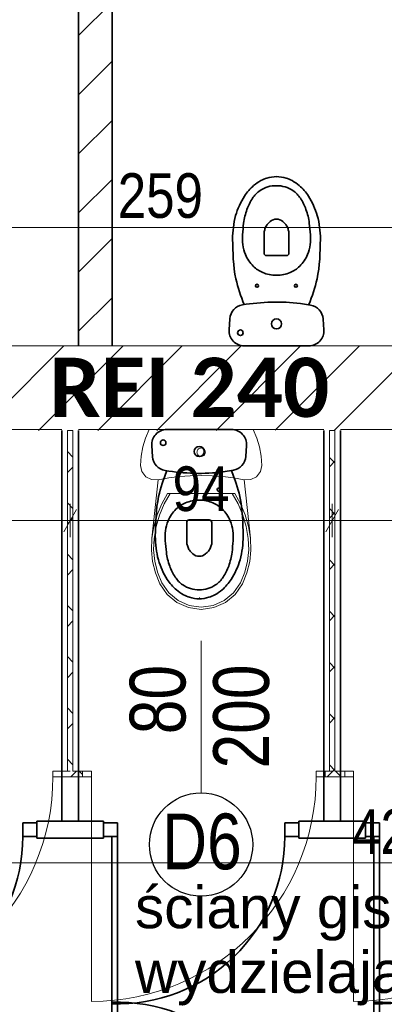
# Model space of a CAD drawing. Header units: centimetres. Extents: x 18292 to 3593338517, y 11794 to 62103.
# Tile 70 of 147: x 898356164 to 898356295, y 55584 to 55937. Entities that reach past the tile are written whole.
import ezdxf

# ---------------------------------------------------------------- set-up
doc = ezdxf.new("R2010")
doc.units = ezdxf.units.CM
doc.header["$MEASUREMENT"] = 0
for name, color, linetype in [('499-Wymiary i opisy', 7, 'Continuous'), ('___WYBURZENIA', 7, 'Continuous'), ('__PROJEKTOWANE', 7, 'Continuous'), ('__PROJEKTOWANE_WYPOSAŻENIE', 7, 'Continuous'), ('MF_KRESKOWANIE', 7, 'Continuous'), ('MF_OKNA', 7, 'Continuous'), ('MF_SCIANY_KONSTR', 7, 'Continuous')]:
    doc.layers.add(name, color=color, linetype=linetype)
doc.styles.add('GENERATED_STYLE_2', font='txt')
doc.styles.add('GENERATED_STYLE_4', font='txt')
doc.styles.add('GENERATED_STYLE_8', font='txt')
doc.dimstyles.new('GENERATED_STYLE__1', dxfattribs={"dimtxt": 16, "dimasz": 6.08, "dimexe": 0.18, "dimexo": 0.0625, "dimgap": 0.09, "dimtad": 1, "dimtih": 1, "dimtoh": 1, "dimdec": 0, "dimzin": 0, "dimdsep": 46, "dimtxsty": 'GENERATED_STYLE_4', "dimblk": 'ARROWHEAD_2', "dimblk1": 'ARROWHEAD_2', "dimblk2": 'ARROWHEAD_2', "dimcen": 0.09, "dimse1": 1, "dimse2": 1, "dimclrd": 7, "dimclre": 7, "dimclrt": 7, "dimadec": 0, "dimazin": 0, "dimtfac": 1, "dimtdec": 4, "dimtmove": 0, "dimatfit": 3, "dimfxl": 0, "dimtolj": 1, "dimtzin": 0, "dimarcsym": 0})
pattern_1 = [(45, (903196041.254, 3898003.605), (-10.606601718, 10.606601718), [])]
pattern_2 = [(45, (903196041.254, 3898003.605), (-9.192387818, 9.192387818), []), (135, (903196041.254, 3898003.605), (9.192387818, 9.192387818), [])]

# ---------------------------------------------------------------- blocks, each defined once
blk = doc.blocks.new('Drzwi metalowe 21_7')
at = {"layer": '__PROJEKTOWANE', "color": 7, "linetype": 'Continuous', "lineweight": 13}
blk.add_line((40.3, 0), (40.3, 80.6), dxfattribs=at)
at = {"layer": '__PROJEKTOWANE', "color": 150, "linetype": 'Continuous', "lineweight": 13}
for p, q in [((-43.5, 0), (-46.5, 0)), ((-43.5, 0), (-46.5, 0)), ((-43.5, 0), (-43.5, -2)), ((-43.5, 0), (-43.5, -2)), ((43.5, 0), (43.5, -2)), ((43.5, 0), (43.5, -2)), ((43.5, 0), (46.5, 0)), ((43.5, 0), (46.5, 0)), ((-43.5, -2), (-46.5, -2)), ((-43.5, -2), (-46.5, -2)), ((43.5, -2), (46.5, -2)), ((43.5, -2), (46.5, -2))]:
    blk.add_line(p, q, dxfattribs=at)
at = {"layer": '__PROJEKTOWANE', "color": 7, "linetype": 'Continuous', "lineweight": 15}
for p, q in [((-40.3, 0), (-43.5, 0)), ((-43.5, 0), (-43.5, -2)), ((-40.3, -2), (-40.3, 0)), ((43.5, 0), (40.3, 0)), ((40.3, 0), (40.3, -2)), ((43.5, -2), (43.5, 0)), ((-43.5, -2), (-40.3, -2)), ((40.3, -2), (43.5, -2))]:
    blk.add_line(p, q, dxfattribs=at)
at = {"layer": '__PROJEKTOWANE', "color": 7, "linetype": 'Continuous', "lineweight": 13}
blk.add_arc((40.3, 0), 80.6, 90, 180, dxfattribs=at)
blk = doc.blocks.new('WC 1 LT 65')
at = {"layer": '__PROJEKTOWANE', "color": 5, "linetype": 'Continuous', "lineweight": 13}
for p, q in [((-18.68, 64.5), (-20.01, 61.45)), ((18.68, 64.5), (-18.68, 64.5)), ((20.01, 61.45), (18.68, 64.5)), ((-20.01, 61.45), (-20.97, 58.26)), ((20.97, 58.26), (20.01, 61.45)), ((-20.97, 58.26), (-21.55, 54.98)), ((-1.48, 56.66), (-1.5, 56.4)), ((-1.41, 56.91), (-1.48, 56.66)), ((-1.3, 57.15), (-1.41, 56.91)), ((-1.15, 57.36), (-1.3, 57.15)), ((-0.96, 57.55), (-1.15, 57.36)), ((-0.75, 57.7), (-0.96, 57.55)), ((-0.51, 57.81), (-0.75, 57.7)), ((-0.26, 57.88), (-0.51, 57.81)), ((0, 57.9), (-0.26, 57.88)), ((0.26, 57.88), (0, 57.9)), ((0.51, 57.81), (0.26, 57.88)), ((0.75, 57.7), (0.51, 57.81)), ((0.96, 57.55), (0.75, 57.7)), ((1.15, 57.36), (0.96, 57.55)), ((1.3, 57.15), (1.15, 57.36)), ((1.41, 56.91), (1.3, 57.15)), ((1.48, 56.66), (1.41, 56.91)), ((1.5, 56.4), (1.48, 56.66)), ((21.55, 54.98), (20.97, 58.26)), ((-21.55, 54.98), (-21.75, 51.65)), ((-1.5, 56.4), (-1.48, 56.14)), ((-1.48, 56.14), (-1.41, 55.89)), ((-1.41, 55.89), (-1.3, 55.65)), ((-1.3, 55.65), (-1.15, 55.44)), ((-1.15, 55.44), (-0.96, 55.25)), ((-0.96, 55.25), (-0.75, 55.1)), ((-0.75, 55.1), (-0.51, 54.99)), ((-0.51, 54.99), (-0.26, 54.92)), ((-0.26, 54.92), (0, 54.9)), ((0, 54.9), (0.26, 54.92)), ((0.26, 54.92), (0.51, 54.99)), ((0.51, 54.99), (0.75, 55.1)), ((0.75, 55.1), (0.96, 55.25)), ((0.96, 55.25), (1.15, 55.44)), ((1.15, 55.44), (1.3, 55.65)), ((1.3, 55.65), (1.41, 55.89)), ((1.41, 55.89), (1.48, 56.14)), ((1.48, 56.14), (1.5, 56.4)), ((21.75, 51.65), (21.55, 54.98)), ((-21.75, 51.65), (-21.24, 49.4)), ((21.24, 49.4), (21.75, 51.65)), ((-21.24, 49.4), (-19.82, 47.58)), ((-19.82, 47.58), (-17.76, 46.55)), ((-17.76, 46.55), (-15.45, 46.5)), ((-15.45, 46.5), (-17.7, 25.5)), ((-15.45, 46.5), (-11.62, 47.18)), ((-11.62, 47.18), (-7.76, 47.66)), ((-7.76, 47.66), (-3.89, 47.96)), ((-3.89, 47.96), (0, 48.05)), ((0, 48.05), (3.89, 47.96)), ((3.89, 47.96), (7.76, 47.66)), ((7.76, 47.66), (11.62, 47.18)), ((11.62, 47.18), (15.45, 46.5)), ((15.45, 46.5), (17.76, 46.55)), ((17.7, 25.5), (15.45, 46.5)), ((17.76, 46.55), (19.82, 47.58)), ((19.82, 47.58), (21.24, 49.4)), ((-12.07, 41.6), (-14.16, 37.85)), ((-11.12, 41.6), (-13.28, 37.84)), ((12.07, 41.6), (-12.07, 41.6)), ((13.28, 37.84), (11.12, 41.6)), ((14.16, 37.85), (12.07, 41.6)), ((-14.16, 37.85), (-15.81, 33.88)), ((-13.28, 37.84), (-14.98, 33.85)), ((14.98, 33.85), (13.28, 37.84)), ((15.81, 33.88), (14.16, 37.85)), ((-15.81, 33.88), (-17, 29.74)), ((-14.98, 33.85), (-16.19, 29.69)), ((16.19, 29.69), (14.98, 33.85)), ((17, 29.74), (15.81, 33.88)), ((-17, 29.74), (-17.7, 25.5)), ((-16.19, 29.69), (-16.91, 25.42)), ((16.91, 25.42), (16.19, 29.69)), ((17.7, 25.5), (17, 29.74)), ((-17.7, 25.5), (-17.85, 21.3)), ((-16.91, 25.42), (-17.06, 21.33)), ((17.06, 21.33), (16.91, 25.42)), ((17.85, 21.3), (17.7, 25.5)), ((-17.85, 21.3), (-17.41, 17.13)), ((-17.06, 21.33), (-16.62, 17.27)), ((16.62, 17.27), (17.06, 21.33)), ((17.41, 17.13), (17.85, 21.3)), ((-17.41, 17.13), (-16.38, 13.06)), ((-16.62, 17.27), (-15.62, 13.3)), ((15.62, 13.3), (16.62, 17.27)), ((16.38, 13.06), (17.41, 17.13)), ((-16.38, 13.06), (-14.78, 9.17)), ((-15.62, 13.3), (-14.07, 9.52)), ((14.07, 9.52), (15.62, 13.3)), ((14.78, 9.17), (16.38, 13.06)), ((-14.78, 9.17), (-12.21, 5.4)), ((-14.07, 9.52), (-11.62, 5.93)), ((11.62, 5.93), (14.07, 9.52)), ((12.21, 5.4), (14.78, 9.17)), ((-12.21, 5.4), (-8.7, 2.48)), ((-11.62, 5.93), (-8.28, 3.15)), ((8.28, 3.15), (11.62, 5.93)), ((8.7, 2.48), (12.21, 5.4)), ((-8.7, 2.48), (-4.52, 0.63)), ((-8.28, 3.15), (-4.3, 1.4)), ((-4.52, 0.63), (0, 0)), ((-4.3, 1.4), (0, 0.8)), ((0, 0.8), (4.3, 1.4)), ((0, 0), (4.52, 0.63)), ((4.3, 1.4), (8.28, 3.15)), ((4.52, 0.63), (8.7, 2.48))]:
    blk.add_line(p, q, dxfattribs=at)
blk = doc.blocks.new('*D330', base_point=(903196041.25, 3898003.61))
at = {"layer": '499-Wymiary i opisy', "color": 7, "linetype": 'Continuous', "lineweight": 13}
for p, q in [((898356084.97, 55856.99), (898356084.97, 55868.99)), ((898356343.79, 55856.99), (898356343.79, 55868.99)), ((898356087.28, 55866.99), (898356082.66, 55858.99)), ((898356346.1, 55866.99), (898356341.48, 55858.99)), ((898356084.97, 55862.99), (898356343.79, 55862.99))]:
    blk.add_line(p, q, dxfattribs=at)
at = {"layer": '499-Wymiary i opisy', "color": 7, "lineweight": 13, "insert": (898356199.02, 55866.19), "char_height": 16, "attachment_point": 7, "style": 'GENERATED_STYLE_4'}
blk.add_mtext('\\A1;{\\pql;\\fArial Narrow|b0|i0|c238|p34;259}', dxfattribs=at)
blk = doc.blocks.new('ARROWHEAD_2')
at = {"color": 0, "linetype": 'Continuous', "lineweight": 0}
for p, q in [((-0.378, -0.655), (0.378, 0.655)), ((0, 0), (-1, 0))]:
    blk.add_line(p, q, dxfattribs=at)
blk = doc.blocks.new('*D351', base_point=(903196041.25, 3898003.61))
at = {"layer": '499-Wymiary i opisy', "color": 7, "linetype": 'Continuous', "lineweight": 13}
for p, q in [((898356087.28, 55639.09), (898356082.66, 55631.09)), ((898356084.97, 55629.09), (898356084.97, 55641.09)), ((898356514.28, 55639.09), (898356509.66, 55631.09)), ((898356511.97, 55629.09), (898356511.97, 55641.09)), ((898356081.06, 55635.09), (898356084.97, 55635.09)), ((898356084.97, 55635.09), (898356511.97, 55635.09))]:
    blk.add_line(p, q, dxfattribs=at)
at = {"layer": '499-Wymiary i opisy', "color": 7, "lineweight": 13, "insert": (898356283.11, 55638.29), "char_height": 16, "attachment_point": 7, "style": 'GENERATED_STYLE_4'}
blk.add_mtext('\\A1;{\\pql;\\fArial Narrow|b0|i0|c238|p34;427}', dxfattribs=at)
blk = doc.blocks.new('*D472', base_point=(903196041.25, 3898003.61))
at = {"layer": '499-Wymiary i opisy', "color": 7, "linetype": 'Continuous', "lineweight": 13}
for p, q in [((898356087.28, 55761.85), (898356082.66, 55753.85)), ((898356084.97, 55751.85), (898356084.97, 55763.85)), ((898356184.27, 55761.85), (898356179.65, 55753.85)), ((898356181.96, 55751.85), (898356181.96, 55763.85)), ((898356081.06, 55757.85), (898356084.97, 55757.85)), ((898356084.97, 55757.85), (898356181.96, 55757.85))]:
    blk.add_line(p, q, dxfattribs=at)
at = {"layer": '499-Wymiary i opisy', "color": 7, "lineweight": 13, "insert": (898356123.22, 55761.05), "char_height": 16, "attachment_point": 7, "style": 'GENERATED_STYLE_4'}
blk.add_mtext('\\A1;{\\pql;\\fArial Narrow|b0|i0|c238|p34;97}', dxfattribs=at)
blk = doc.blocks.new('*D473', base_point=(903196041.25, 3898003.61))
at = {"layer": '499-Wymiary i opisy', "color": 7, "linetype": 'Continuous', "lineweight": 13}
for p, q in [((898356184.27, 55761.85), (898356179.65, 55753.85)), ((898356181.96, 55751.85), (898356181.96, 55763.85)), ((898356278.26, 55761.85), (898356273.64, 55753.85)), ((898356275.95, 55751.85), (898356275.95, 55763.85)), ((898356181.96, 55757.85), (898356275.95, 55757.85))]:
    blk.add_line(p, q, dxfattribs=at)
at = {"layer": '499-Wymiary i opisy', "color": 7, "lineweight": 13, "insert": (898356218.72, 55761.05), "char_height": 16, "attachment_point": 7, "style": 'GENERATED_STYLE_4'}
blk.add_mtext('\\A1;{\\pql;\\fArial Narrow|b0|i0|c238|p34;94}', dxfattribs=at)
blk = doc.blocks.new('*D474', base_point=(903196041.25, 3898003.61))
at = {"layer": '499-Wymiary i opisy', "color": 7, "linetype": 'Continuous', "lineweight": 13}
for p, q in [((898356278.26, 55761.85), (898356273.64, 55753.85)), ((898356275.95, 55751.85), (898356275.95, 55763.85)), ((898356372.26, 55761.85), (898356367.64, 55753.85)), ((898356369.95, 55751.85), (898356369.95, 55763.85)), ((898356275.95, 55757.85), (898356369.95, 55757.85))]:
    blk.add_line(p, q, dxfattribs=at)
at = {"layer": '499-Wymiary i opisy', "color": 7, "lineweight": 13, "insert": (898356312.71, 55761.05), "char_height": 16, "attachment_point": 7, "style": 'GENERATED_STYLE_4'}
blk.add_mtext('\\A1;{\\pql;\\fArial Narrow|b0|i0|c238|p34;94}', dxfattribs=at)

msp = doc.modelspace()

# ---------------------------------------------------------------- hatches: boundary and pattern name
at = {"layer": '___WYBURZENIA', "linetype": 'Continuous', "lineweight": 35}
h = msp.add_hatch(dxfattribs=at)
h.set_pattern_fill('bloczki_ceramiczne_0006', color=30, style=0, pattern_type=2)
h.set_pattern_definition(pattern_1)
h.paths.add_polyline_path([(898356184.97, 55964.49), (898356184.97, 55820.49), (898356196.97, 55820.49), (898356196.97, 55952.49), (898356345.97, 55952.49), (898356345.97, 55964.49), (898356231.97, 55964.49), (898356231.97, 56099.49), (898356219.97, 56099.49), (898356219.97, 55964.49), (898356196.47, 55964.49)])
at = {"layer": '__PROJEKTOWANE', "linetype": 'Continuous', "lineweight": 0, "true_color": 0x000000}
h = msp.add_hatch(dxfattribs=at)
h.set_pattern_fill('Concrete_Block_0006', color=18, style=0, pattern_type=2)
h.set_pattern_definition(pattern_2)
h.paths.add_polyline_path([(898356182.96, 55667.99), (898356182.96, 55790.1), (898356180.96, 55790.1), (898356180.96, 55667.99)])
h = msp.add_hatch(dxfattribs=at)
h.set_pattern_fill('Concrete_Block_0006', color=18, style=0, pattern_type=2)
h.set_pattern_definition(pattern_2)
h.paths.add_polyline_path([(898356276.95, 55667.99), (898356276.95, 55790.1), (898356274.95, 55790.1), (898356274.95, 55667.99)])
h = msp.add_hatch(dxfattribs=at)
h.set_pattern_fill('Concrete_Block_0006', color=18, style=0, pattern_type=2)
h.set_pattern_definition(pattern_2)
h.paths.add_polyline_path([(898356178.97, 55665.99), (898356186.42, 55665.99), (898356186.42, 55667.99), (898356178.97, 55667.99)])
h = msp.add_hatch(dxfattribs=at)
h.set_pattern_fill('Concrete_Block_0006', color=18, style=0, pattern_type=2)
h.set_pattern_definition(pattern_2)
h.paths.add_polyline_path([(898356273.42, 55665.99), (898356280.45, 55665.99), (898356280.45, 55667.99), (898356273.42, 55667.99)])
at = {"layer": 'MF_KRESKOWANIE', "linetype": 'Continuous', "lineweight": 13}
h = msp.add_hatch(dxfattribs=at)
h.set_pattern_fill('bloczki_ceramiczne_0006', color=250, style=0, pattern_type=2)
h.set_pattern_definition(pattern_1)
h.paths.add_polyline_path([(898356046.97, 54907.49), (898356346.97, 54907.49), (898356346.97, 54896.49), (898356346.97, 54735.49), (898356346.97, 54106.49), (898356414.97, 54106.49), (898356722.97, 54106.49), (898356722.97, 53966.49), (898356764.97, 53966.49), (898357046.65, 53966.49), (898357046.65, 53894.49), (898357046.65, 53558.49), (898357216.65, 53558.49), (898357216.65, 53894.49), (898357216.65, 53966.49), (898357216.65, 54106.49), (898357591.97, 54106.49), (898357591.97, 54607.49), (898357891.97, 54607.49), (898357891.97, 54660.49), (898357891.97, 55820.49), (898357572.97, 55820.49), (898356796.97, 55820.49), (898356796.97, 55776.49), (898356867.97, 55776.49), (898356867.97, 55556.49), (898356800.97, 55556.49), (898356790.97, 55556.49), (898356790.97, 55514.49), (898357010.97, 55514.49), (898357010.97, 55556.49), (898356909.97, 55556.49), (898356909.97, 55776.49), (898357247.97, 55776.49), (898357247.97, 55556.49), (898357090.97, 55556.49), (898357090.97, 55514.49), (898357289.97, 55514.49), (898357289.97, 55776.49), (898357553.97, 55776.49), (898357853.97, 55776.49), (898357853.97, 55234.49), (898357553.97, 55234.49), (898357289.97, 55234.49), (898357289.97, 55434.49), (898357247.97, 55434.49), (898357247.97, 55393.49), (898357247.97, 55026.49), (898357289.97, 55026.49), (898357289.97, 55192.49), (898357853.97, 55192.49), (898357853.97, 54645.49), (898357589.97, 54645.49), (898357589.97, 54735.49), (898357589.97, 54747.49), (898357289.97, 54747.49), (898357289.97, 54934.49), (898357247.97, 54934.49), (898357247.97, 54747.49), (898357247.97, 54705.49), (898357553.97, 54705.49), (898357553.97, 54144.49), (898357151.97, 54144.49), (898357151.97, 54705.49), (898357155.97, 54705.49), (898357155.97, 54747.49), (898357057.97, 54747.49), (898357057.97, 54705.49), (898357109.97, 54705.49), (898357109.97, 54290.49), (898357084.97, 54290.49), (898357099.97, 54248.49), (898357109.97, 54248.49), (898357109.97, 54144.49), (898356929.97, 54144.49), (898356929.97, 54147.49), (898356887.97, 54147.49), (898356887.97, 54144.49), (898356874.97, 54144.49), (898356874.97, 54106.49), (898357178.65, 54106.49), (898357178.65, 54008.49), (898357178.65, 53894.49), (898357178.31, 53894.49), (898357178.31, 53600.49), (898357088.65, 53600.49), (898357088.65, 53894.49), (898357088.65, 53983.49), (898357063.65, 54008.49), (898356764.97, 54008.49), (898356764.97, 54106.49), (898356814.97, 54106.49), (898356814.97, 54144.49), (898356764.97, 54144.49), (898356764.97, 54159.49), (898356722.97, 54159.49), (898356722.97, 54144.49), (898356384.97, 54144.49), (898356384.97, 54705.49), (898356524.97, 54705.49), (898356524.97, 54747.49), (898356384.97, 54747.49), (898356384.97, 54907.49), (898356648.97, 54907.49), (898356648.97, 54871.49), (898356690.97, 54871.49), (898356690.97, 55099.49), (898356648.97, 55099.49), (898356648.97, 54945.49), (898356394.97, 54945.49), (898356084.97, 54945.49), (898356084.97, 55790.1), (898356547.51, 55790.44), (898356547.65, 55820.49), (898356084.97, 55820.49), (898356060.97, 55782.49), (898356046.97, 55782.49), (898356046.97, 54945.49)])

# ---------------------------------------------------------------- linework, layer by layer
at = {"layer": '___WYBURZENIA', "color": 30, "linetype": 'Continuous', "lineweight": 35}
for p, q in [((898356184.97, 55820.49), (898356184.97, 55964.49)), ((898356196.97, 55820.49), (898356196.97, 55952.49)), ((898356255.97, 55880.79), (898356256.02, 55880.79)), ((898356251.51, 55861.49), (898356251.51, 55853.8)), ((898356260.44, 55861.49), (898356260.44, 55853.8)), ((898356252.41, 55852.9), (898356259.54, 55852.9)), ((898356264.61, 55835.7), (898356268.22, 55835.09)), ((898356238.96, 55826.27), (898356239.24, 55830.25)), ((898356272.97, 55826.27), (898356272.7, 55830.14)), ((898356255.97, 55820.49), (898356244.35, 55820.49)), ((898356255.97, 55820.49), (898356267.59, 55820.49)), ((898356178.96, 55790.1), (898356178.96, 55649.99)), ((898356184.96, 55790.1), (898356184.96, 55649.99)), ((898356228.25, 55790.49), (898356216.63, 55790.49)), ((898356228.25, 55790.49), (898356239.86, 55790.49)), ((898356272.95, 55790.1), (898356272.95, 55649.99)), ((898356278.95, 55790.1), (898356278.95, 55649.99)), ((898356211.24, 55784.72), (898356211.52, 55780.74)), ((898356245.25, 55784.72), (898356244.98, 55780.85)), ((898356236.89, 55775.28), (898356240.49, 55775.89)), ((898356223.79, 55749.49), (898356223.79, 55757.19)), ((898356224.69, 55758.09), (898356231.82, 55758.09)), ((898356232.72, 55749.49), (898356232.72, 55757.19)), ((898356228.25, 55730.19), (898356228.3, 55730.19)), ((898356169.94, 55649.49), (898356164.94, 55649.49)), ((898356164.94, 55649.49), (898356164.94, 55644.49)), ((898356169.94, 55649.99), (898356193.93, 55649.99)), ((898356169.94, 55649.99), (898356169.94, 55643.99)), ((898356169.94, 55646.99), (898356169.94, 55649.49)), ((898356193.93, 55643.99), (898356193.93, 55649.99)), ((898356193.93, 55646.99), (898356193.93, 55649.49)), ((898356193.93, 55649.49), (898356198.93, 55649.49)), ((898356198.93, 55649.49), (898356198.93, 55644.49)), ((898356263.93, 55649.49), (898356258.93, 55649.49)), ((898356258.93, 55649.49), (898356258.93, 55644.49)), ((898356263.93, 55649.99), (898356287.93, 55649.99)), ((898356263.93, 55649.99), (898356263.93, 55643.99)), ((898356263.93, 55646.99), (898356263.93, 55649.49)), ((898356287.93, 55643.99), (898356287.93, 55649.99)), ((898356287.93, 55646.99), (898356287.93, 55649.49)), ((898356287.93, 55649.49), (898356292.93, 55649.49)), ((898356292.93, 55649.49), (898356292.93, 55644.49)), ((898356164.94, 55644.49), (898356169.94, 55644.49)), ((898356169.94, 55643.99), (898356193.93, 55643.99)), ((898356198.93, 55644.49), (898356193.93, 55644.49)), ((898356196.93, 55644.49), (898356196.93, 55584.53)), ((898356198.93, 55644.49), (898356198.93, 55584.49)), ((898356258.93, 55644.49), (898356263.93, 55644.49)), ((898356263.93, 55643.99), (898356287.93, 55643.99)), ((898356292.93, 55644.49), (898356287.93, 55644.49)), ((898356290.93, 55644.49), (898356290.93, 55584.53)), ((898356292.93, 55644.49), (898356292.93, 55584.49)), ((898356196.93, 55525.1), (898356196.93, 55585.07)), ((898356198.93, 55525.1), (898356198.93, 55585.1)), ((898356290.93, 55525.1), (898356290.93, 55585.07)), ((898356292.93, 55525.1), (898356292.93, 55585.1))]:
    msp.add_line(p, q, dxfattribs=at)
at = {"layer": '___WYBURZENIA', "color": 7, "linetype": 'Continuous', "lineweight": 13}
msp.add_line((898356228.91, 55714.76), (898356228.91, 55660.16), dxfattribs=at)
at = {"layer": '___WYBURZENIA', "color": 30, "linetype": 'Continuous', "lineweight": 35, "flags": 128}
for points in [[(898356240.22, 55858.73, -0.065368), (898356241.32, 55867.22, -0.072342), (898356244.5, 55874.23, -0.067576), (898356247.77, 55877.99, -0.058623), (898356250.38, 55879.77, -0.04419), (898356252.52, 55880.67, -0.077511), (898356255.97, 55881.2, -0.077511), (898356259.42, 55880.67, -0.04419), (898356261.56, 55879.77, -0.058623), (898356264.16, 55877.99, -0.067576), (898356267.44, 55874.23, -0.072342), (898356270.62, 55867.22, -0.065368), (898356271.72, 55858.73)], [(898356251.51, 55861.49, 0.004392), (898356251.95, 55862.79, -0.099243), (898356252.68, 55864.07, -0.033501), (898356253.72, 55865.12, -0.181314), (898356255.97, 55865.97, -0.002326), (898356255.98, 55865.97, -0.181314), (898356258.23, 55865.12, -0.033501), (898356259.27, 55864.07, -0.099243), (898356260, 55862.79, 0.004392), (898356260.44, 55861.49)], [(898356212.5, 55752.25, 0.065368), (898356213.59, 55743.77, 0.072342), (898356216.77, 55736.76, 0.067576), (898356220.05, 55733, 0.058623), (898356222.66, 55731.21, 0.04419), (898356224.79, 55730.32, 0.077511), (898356228.25, 55729.79, 0.077511), (898356231.7, 55730.32, 0.04419), (898356233.84, 55731.21, 0.058623), (898356236.44, 55733, 0.067576), (898356239.72, 55736.76, 0.072342), (898356242.9, 55743.77, 0.065368), (898356244, 55752.25)], [(898356223.79, 55749.49, -0.004392), (898356224.23, 55748.2, 0.099243), (898356224.96, 55746.92, 0.033501), (898356226, 55745.87, 0.181314), (898356228.25, 55745.02, 0.002326), (898356228.26, 55745.02, 0.181314), (898356230.5, 55745.87, 0.033501), (898356231.55, 55746.92, 0.099243), (898356232.28, 55748.2, -0.004392), (898356232.72, 55749.49)]]:
    msp.add_lwpolyline(points, format="xyb", dxfattribs=at)
for points in [[(898356255.97, 55845.81, -0.057476), (898356253.41, 55846.06, -0.045271), (898356251.04, 55846.81, -0.095424), (898356247.64, 55849.07, -0.100659), (898356244.82, 55853.25, -0.070674), (898356243.89, 55856.83, -0.042801), (898356243.8, 55860.39, -0.016575), (898356244.19, 55864.52, -0.055952), (898356245.39, 55869.45, -0.056512), (898356247.37, 55873.43, -0.099066), (898356250.06, 55876.18, -0.155576), (898356255.97, 55877.96, -0.155576), (898356261.87, 55876.18, -0.099066), (898356264.56, 55873.43, -0.056512), (898356266.55, 55869.45, -0.055952), (898356267.75, 55864.52, -0.016575), (898356268.13, 55860.39, -0.042801), (898356268.04, 55856.83, -0.070674), (898356267.12, 55853.25, -0.100659), (898356264.29, 55849.07, -0.095424), (898356260.9, 55846.81, -0.045271), (898356258.52, 55846.06, -0.057476)], [(898356228.25, 55765.18, 0.057476), (898356225.69, 55764.92, 0.045271), (898356223.32, 55764.18, 0.095424), (898356219.92, 55761.92, 0.100659), (898356217.09, 55757.73, 0.070674), (898356216.17, 55754.16, 0.042801), (898356216.08, 55750.6, 0.016575), (898356216.47, 55746.47, 0.055952), (898356217.66, 55741.54, 0.056512), (898356219.65, 55737.56, 0.099066), (898356222.34, 55734.8, 0.155576), (898356228.25, 55733.03, 0.155576), (898356234.15, 55734.8, 0.099066), (898356236.84, 55737.56, 0.056512), (898356238.83, 55741.54, 0.055952), (898356240.02, 55746.47, 0.016575), (898356240.41, 55750.6, 0.042801), (898356240.32, 55754.16, 0.070674), (898356239.4, 55757.73, 0.100659), (898356236.57, 55761.92, 0.095424), (898356233.17, 55764.18, 0.045271), (898356230.8, 55764.92, 0.057476)]]:
    msp.add_lwpolyline(points, format="xyb", close=True, dxfattribs=at)
at = {"layer": '___WYBURZENIA', "color": 30, "linetype": 'Continuous', "lineweight": 35}
for centre, radius in [((898356248.99, 55842.05), 0.543), ((898356262.94, 55842.05), 0.543), ((898356255.97, 55828.37), 1.8), ((898356243.03, 55825.21), 0.99), ((898356215.31, 55785.77), 0.99), ((898356228.25, 55782.61), 1.8), ((898356221.27, 55768.94), 0.543), ((898356235.22, 55768.94), 0.543)]:
    msp.add_circle(centre, radius, dxfattribs=at)
for centre, radius, start, end in [((898356252.41, 55853.8), 0.9, 180, 270), ((898356259.54, 55853.8), 0.9, 270, 0), ((898356255.97, 55760.83), 75.37, 83.4172, 99.329), ((898356244.63, 55829.88), 5.4, 99.329, 176.0375), ((898356267.32, 55829.77), 5.4, 3.9625, 80.408), ((898356244.35, 55825.89), 5.4, 176.0375, 270), ((898356267.59, 55825.89), 5.4, 270, 3.9625), ((898356216.63, 55785.09), 5.4, 90, 183.9625), ((898356239.86, 55785.09), 5.4, 356.0375, 90), ((898356216.9, 55781.11), 5.4, 183.9625, 260.671), ((898356239.59, 55781.22), 5.4, 279.592, 356.0375), ((898356228.25, 55850.15), 75.37, 260.671, 276.5828), ((898356224.69, 55757.19), 0.9, 90, 180), ((898356231.82, 55757.19), 0.9, 0, 90), ((898356104.94, 55644.49), 60, 268.0898, 0), ((898356198.93, 55644.49), 60, 268.0898, 0), ((898356292.93, 55644.49), 60, 268.0898, 0), ((898356104.94, 55525.1), 60, 0, 91.9102), ((898356198.93, 55525.1), 60, 0, 91.9102), ((898356292.93, 55525.1), 60, 0, 91.9102)]:
    msp.add_arc(centre, radius, start, end, dxfattribs=at)
for points in [[(898356240.22, 55858.73), (898356240.31, 55853.94), (898356240.4, 55849.14), (898356241.41, 55844.53), (898356242.1, 55841.39), (898356243.21, 55838.34), (898356244.32, 55835.3)], [(898356271.72, 55858.73), (898356271.63, 55853.94), (898356271.54, 55849.14), (898356270.52, 55844.53), (898356269.84, 55841.39), (898356268.73, 55838.34), (898356267.62, 55835.3)], [(898356212.5, 55752.25), (898356212.59, 55757.05), (898356212.68, 55761.85), (898356213.69, 55766.46), (898356214.38, 55769.59), (898356215.49, 55772.64), (898356216.6, 55775.69)], [(898356244, 55752.25), (898356243.9, 55757.05), (898356243.81, 55761.85), (898356242.8, 55766.46), (898356242.11, 55769.59), (898356241, 55772.64), (898356239.89, 55775.69)]]:
    msp.add_open_spline(points, degree=3, knots=[0, 0, 0, 0, 1, 1, 1, 2, 2, 2, 2], dxfattribs=at)
at = {"layer": '__PROJEKTOWANE', "color": 150, "linetype": 'Continuous', "lineweight": 13}
for p, q in [((898356178.97, 55667.99), (898356181.97, 55667.99)), ((898356178.97, 55665.99), (898356178.97, 55667.99)), ((898356186.42, 55667.99), (898356183.42, 55667.99)), ((898356186.42, 55665.99), (898356186.42, 55667.99)), ((898356273.42, 55667.99), (898356276.42, 55667.99)), ((898356273.42, 55665.99), (898356273.42, 55667.99)), ((898356280.45, 55667.99), (898356277.45, 55667.99)), ((898356280.45, 55665.99), (898356280.45, 55667.99)), ((898356178.97, 55665.99), (898356181.97, 55665.99)), ((898356186.42, 55665.99), (898356183.42, 55665.99)), ((898356273.42, 55665.99), (898356276.42, 55665.99)), ((898356280.45, 55665.99), (898356277.45, 55665.99))]:
    msp.add_line(p, q, dxfattribs=at)
at = {"layer": '__PROJEKTOWANE', "color": 150, "linetype": 'Continuous', "lineweight": 13, "flags": 128}
for points in [[(898356182.96, 55790.1), (898356180.96, 55790.1)], [(898356180.96, 55790.1), (898356180.96, 55667.99)], [(898356182.96, 55667.99), (898356182.96, 55790.1)], [(898356276.95, 55790.1), (898356274.95, 55790.1)], [(898356274.95, 55790.1), (898356274.95, 55667.99)], [(898356276.95, 55667.99), (898356276.95, 55790.1)], [(898356180.96, 55667.99), (898356178.97, 55667.99)], [(898356186.42, 55667.99), (898356182.96, 55667.99)], [(898356274.95, 55667.99), (898356273.42, 55667.99)], [(898356280.45, 55667.99), (898356276.95, 55667.99)], [(898356178.97, 55665.99), (898356186.42, 55665.99)], [(898356273.42, 55665.99), (898356280.45, 55665.99)]]:
    msp.add_lwpolyline(points, dxfattribs=at)
at = {"layer": '__PROJEKTOWANE', "color": 7, "linetype": 'Continuous', "lineweight": 25}
msp.add_circle((898356228.91, 55641.64), 18.52, dxfattribs=at)
at = {"layer": 'MF_SCIANY_KONSTR', "color": 7, "linetype": 'Continuous', "lineweight": 13}
for p, q in [((898356084.97, 55820.49), (898356549.7, 55820.49)), ((898356084.97, 55790.49), (898356178.96, 55790.49)), ((898356184.96, 55790.49), (898356272.95, 55790.49)), ((898356278.95, 55790.49), (898356366.94, 55790.49))]:
    msp.add_line(p, q, dxfattribs=at)

# ---------------------------------------------------------------- block references
at = {"layer": '__PROJEKTOWANE', "color": 5, "linetype": 'Continuous', "lineweight": 13, "zscale": 100}
msp.add_blockref('WC 1 LT 65', (898356228.95, 55725.99), dxfattribs=at)
at = {"layer": '__PROJEKTOWANE', "color": 5, "linetype": 'Continuous', "lineweight": 13, "zscale": 100, "rotation": 180}
for p in [(898356135.47, 55665.99), (898356229.92, 55665.99), (898356323.95, 55665.99)]:
    msp.add_blockref('Drzwi metalowe 21_7', p, dxfattribs=at)

# ---------------------------------------------------------------- texts
at = {"layer": '__PROJEKTOWANE', "color": 1, "linetype": 'Continuous', "lineweight": 13, "insert": (898356174.47, 55794.77), "char_height": 21.2625, "attachment_point": 7, "style": 'GENERATED_STYLE_8'}
msp.add_mtext('\\A1;{\\pql;\\fCalibri Light|b1|i0|c238|p34;REI 240}', dxfattribs=at)
at = {"layer": '__PROJEKTOWANE_WYPOSAŻENIE', "color": 150, "linetype": 'Continuous', "lineweight": 13, "insert": (898356205.22, 55626.64), "char_height": 15, "width": 277.9185, "attachment_point": 1, "line_spacing_factor": 0.927826, "style": 'GENERATED_STYLE_2'}
msp.add_mtext('\\A1;{\\pql;\\fArial|b0|i0|c238|p38;ściany giszetowe systemowe wydzielające kabiny WC}', dxfattribs=at)
at = {"layer": 'MF_OKNA', "color": 7, "linetype": 'Continuous', "lineweight": 13, "char_height": 20, "attachment_point": 4, "rotation": 90, "style": 'GENERATED_STYLE_2'}
for s, insert in [('\\A1;{\\W0.800000x;\\pql;\\fArial|b0|i0|c238|p38;80}', (898356213.46, 55681.21)), ('\\A1;{\\W0.800000x;\\pql;\\fArial|b0|i0|c238|p38;200}', (898356243.42, 55668.93))]:
    msp.add_mtext(s, dxfattribs=dict(at, insert=insert))
at = {"layer": 'MF_OKNA', "color": 7, "linetype": 'Continuous', "lineweight": 13, "insert": (898356214.94, 55642.62), "char_height": 20, "attachment_point": 4, "style": 'GENERATED_STYLE_2'}
msp.add_mtext('\\A1;{\\W0.800000x;\\pql;\\fArial|b0|i0|c238|p38;D6}', dxfattribs=at)

# ---------------------------------------------------------------- dimensions: what is measured, and where the dimension line sits
at = {"layer": '499-Wymiary i opisy', "color": 7, "linetype": 'Continuous', "lineweight": 13}
for base, p1, p2, picture, middle in [((898356343.79, 55862.99), (898356084.97, 55820.49), (898356343.79, 55820.49), '*D330', (898356217.31, 55874.19)), ((898356181.96, 55757.85), (898356084.97, 55790.1), (898356181.96, 55790.1), '*D472', (898356135.42, 55769.05)), ((898356275.95, 55757.85), (898356181.96, 55790.1), (898356275.95, 55790.1), '*D473', (898356230.91, 55769.05)), ((898356369.95, 55757.85), (898356275.95, 55790.1), (898356369.95, 55790.1), '*D474', (898356324.91, 55769.05)), ((898356511.97, 55635.09), (898356084.97, 54945.49), (898356511.97, 55614.6), '*D351', (898356301.4, 55646.29))]:
    dim = msp.add_linear_dim(base=base, p1=p1, p2=p2, dimstyle='GENERATED_STYLE__1', dxfattribs=at)
    dim.commit()
    dim.dimension.update_dxf_attribs({"geometry": picture, "text_midpoint": middle, "dimtype": 160})

doc.saveas('drawing.dxf')
